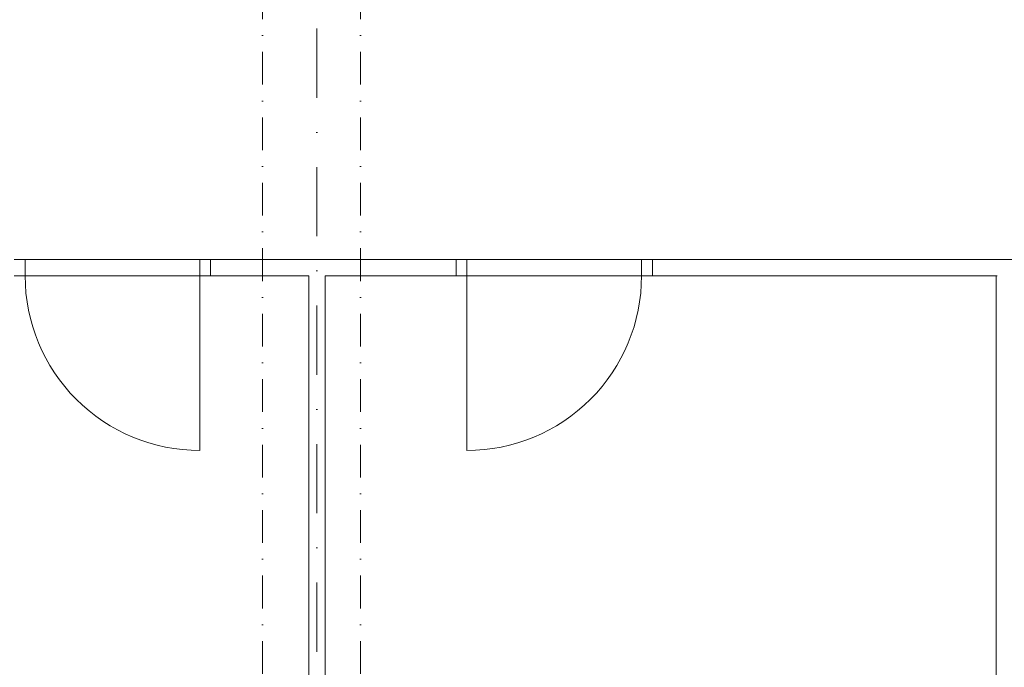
# Model space of a CAD drawing. Header units: millimetres. Extents: x 213386 to 506888, y 183055 to 450952.
# Tile 164 of 256: x 378664 to 383177, y 287563 to 290532. Entities that reach past the tile are written whole.
import ezdxf

# ---------------------------------------------------------------- set-up
doc = ezdxf.new("R2010")
doc.units = ezdxf.units.MM
doc.linetypes.add('CK_Čerchovaná 50', pattern=[6, 3, -1.5, 0, -1.5])
doc.linetypes.add('ČERCHOVANÁ', pattern=[25.4, 12.7, -6.35, 0, -6.35])
for name, color, linetype, lineweight in [('DVERE', 255, 'Continuous', 0), ('NOVA', 255, 'Continuous', 0), ('NOVÁ TENKÁ', 255, 'Continuous', 0), ('OSY', 255, 'Continuous', 0), ('TENKA', 255, 'Continuous', 0)]:
    doc.layers.add(name, color=color, linetype=linetype, lineweight=lineweight)

msp = doc.modelspace()

# ---------------------------------------------------------------- linework, layer by layer
at = {"layer": 'DVERE'}
for points in [[(380664.1, 289357.2), (380664.1, 289432.2)], [(380714.1, 289357.2), (380714.1, 289432.2)], [(381514.1, 289432.2), (380714.1, 289432.2)], [(381514.1, 289357.2), (381514.1, 289432.2)], [(381564.1, 289357.2), (381564.1, 289432.2)], [(380714.1, 289357.2), (381514.1, 289357.2)]]:
    msp.add_lwpolyline(points, dxfattribs=at)
msp.add_lwpolyline([(380714.1, 289357.2), (380714.1, 288557.2, 0.414214), (381514.1, 289357.2)], format="xyb", dxfattribs=at)
at = {"layer": 'NOVA'}
for points in [[(379989.1, 289432.2), (379539.1, 289432.2)], [(384839.1, 289432.2), (379989.1, 289432.2)], [(379989.1, 289357.2), (379539.1, 289357.2)], [(379989.1, 289357.2), (379989.1, 288769.7)], [(380064.1, 286632.2), (380064.1, 289357.2), (383144.1, 289357.2)], [(379989.1, 288894.7), (379989.1, 286832.2)]]:
    msp.add_lwpolyline(points, dxfattribs=at)
at = {"layer": 'NOVÁ TENKÁ', "ltscale": 5}
msp.add_line((383139.1, 284363.2), (383139.1, 289357.2), dxfattribs=at)
at = {"layer": 'NOVÁ TENKÁ'}
for points in [[(379539.1, 289432.2), (378639.1, 289432.2)], [(378689.1, 289357.2), (378689.1, 289432.2)], [(379489.1, 289357.2), (379489.1, 289432.2)], [(379539.1, 289357.2), (379539.1, 289432.2)], [(378639.1, 289357.2), (379539.1, 289357.2)]]:
    msp.add_lwpolyline(points, dxfattribs=at)
msp.add_lwpolyline([(379489.1, 289357.2), (379489.1, 288557.2, -0.414214), (378689.1, 289357.2)], format="xyb", dxfattribs=at)
at = {"layer": 'OSY', "linetype": 'ČERCHOVANÁ', "ltscale": 25}
msp.add_line((380026.6, 308909.6), (380026.6, 283834.9), dxfattribs=at)
at = {"layer": 'TENKA', "linetype": 'CK_Čerchovaná 50', "ltscale": 50}
for p, q in [((379776.6, 284532.2), (379776.6, 307732.2)), ((380226.6, 284532.2), (380226.6, 307732.2))]:
    msp.add_line(p, q, dxfattribs=at)

doc.saveas('drawing.dxf')
